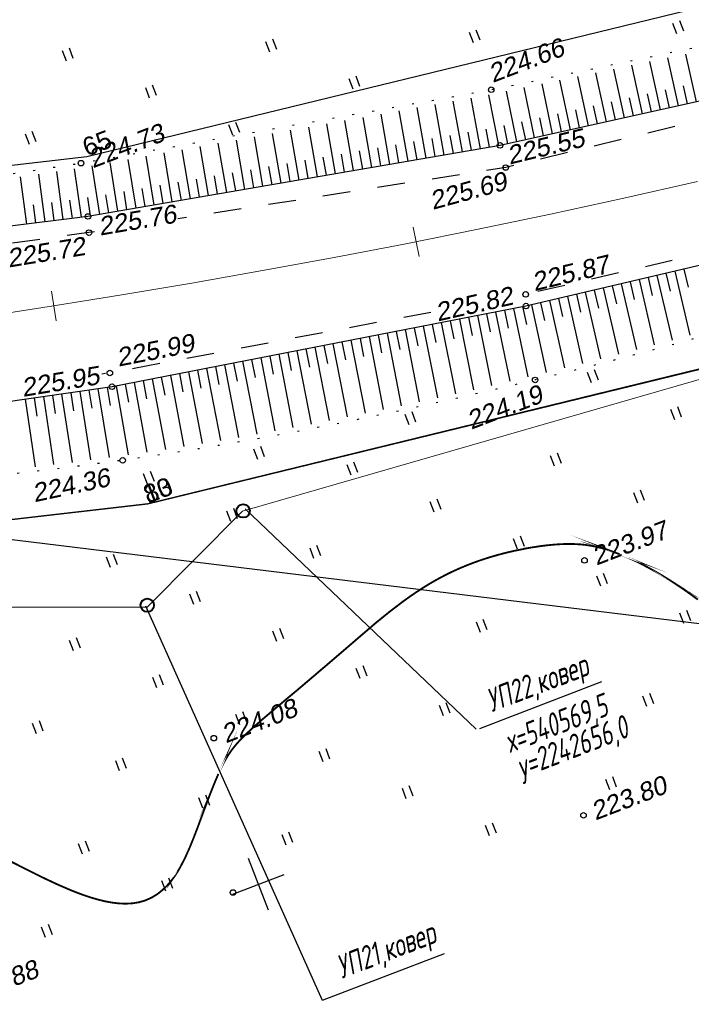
# Model space of a CAD drawing. Header units: millimetres. Extents: x -10 to 1169, y 1 to 1686.
# Tile 218 of 224: x 963 to 1000, y 1510 to 1564. Entities that reach past the tile are written whole.
import ezdxf
from ezdxf.enums import TextEntityAlignment as Align
from ezdxf.lldxf.tags import DXFTag

# ---------------------------------------------------------------- set-up
doc = ezdxf.new("R2010")
doc.units = ezdxf.units.MM
for name, pattern in [('ADOT1', [1, 0, -1]), ('AHIDDEN2', [3, 1.5, -1.5]), ('PHANTOM2', [1.25, 0.625, -0.125, 0.125, -0.125, 0.125, -0.125])]:
    doc.linetypes.add(name, pattern=pattern)
for name, color, linetype in [('CONTURS', 7, 'Continuous'), ('COORDS', 7, 'Continuous'), ('GPR_PICK', 7, 'Continuous'), ('IZOLINES', 32, 'Continuous'), ('PDIGIT', 170, 'Continuous'), ('PICKETS', 7, 'Continuous'), ('ОБЪЕКТЫ_АВТОДОРОГ', 7, 'Continuous'), ('УЧАСТКИ', 7, 'Continuous')]:
    doc.layers.add(name, color=color, linetype=linetype)
doc.layers.add('СВЯЗЬ', color=170, linetype='Связь', lineweight=30)
doc.styles.add('GPR', font='isocpeui.ttf', dxfattribs={"width": 0.8})
doc.styles.get("Standard").update_dxf_attribs({"font": 'arial.ttf'})
tags = doc.linetypes.add('газ', pattern='A,42.7,-5.08,["Г",Standard,S=2.54,R=0,X=-2.54,Y=-1.27],-3.81', length=51.59).pattern_tags.tags
tags[6] = DXFTag(74, 10)
doc.linetypes.add('Связь', pattern='A,12.5,[130,ltypeshp.shx,S=1,R=-30,X=0,Y=0.9],1,[130,ltypeshp.shx,S=1,R=-30,X=0,Y=0.9],1,[130,ltypeshp.shx,S=1,R=-30,X=0,Y=0.9],4.5', length=19)

# ---------------------------------------------------------------- blocks, each defined once
blk = doc.blocks.new('401')
at = {"layer": 'CONTURS'}
for p, q in [((0, 0), (0, 1.2)), ((0.8, 0), (0.8, 1.2))]:
    blk.add_line(p, q, dxfattribs=at)
blk = doc.blocks.new('пкк')
at = {"layer": 'ОБЪЕКТЫ_АВТОДОРОГ', "lineweight": 15, "ltscale": 200}
blk.add_line((-0.0110175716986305, -0.8223418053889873), (-0.0083168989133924, 0.8046021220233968), dxfattribs=at)

msp = doc.modelspace()

# ---------------------------------------------------------------- linework, layer by layer
at = {"linetype": 'Continuous', "lineweight": 40}
for centre in [(975.3434551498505, 1537.256706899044), (970.1390445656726, 1532.132913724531)]:
    msp.add_circle(centre, 0.3621330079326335, dxfattribs=at)
at = {"layer": 'CONTURS', "lineweight": -2}
for p, q in [((998.9992569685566, 1559.270683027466), (998.4215087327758, 1561.881609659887)), ((999.9755511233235, 1559.487130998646), (999.4001324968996, 1562.084718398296)), ((996.0703745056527, 1558.621339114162), (995.4872661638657, 1561.272619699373)), ((997.046668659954, 1558.837787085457), (996.4649203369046, 1561.475528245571)), ((998.0229628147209, 1559.054235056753), (997.4430614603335, 1561.67853735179)), ((994.1177861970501, 1558.188443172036), (993.5345922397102, 1560.867347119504)), ((995.0940803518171, 1558.404891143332), (994.5103610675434, 1561.069865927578)), ((991.1889037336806, 1557.539099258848), (990.6214459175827, 1560.262727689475)), ((992.1651978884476, 1557.755547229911), (991.5890568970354, 1560.463553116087)), ((993.1414920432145, 1557.971995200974), (992.560536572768, 1560.665182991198)), ((999.4874040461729, 1559.378907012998), (999.271238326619, 1560.355263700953)), ((988.2501033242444, 1556.93971967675), (987.7386771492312, 1559.697027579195)), ((989.2355659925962, 1557.109611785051), (988.7056076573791, 1559.869985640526)), ((990.2126095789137, 1557.322651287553), (989.6596417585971, 1560.063114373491)), ((996.5585215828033, 1558.72956309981), (996.3434358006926, 1559.706158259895)), ((997.5348157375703, 1558.946011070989), (997.3192459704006, 1559.922499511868)), ((998.5111098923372, 1559.162459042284), (998.2951987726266, 1560.138872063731)), ((985.2937153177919, 1556.430043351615), (984.8101460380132, 1559.173233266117)), ((986.2791779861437, 1556.599935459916), (985.7893492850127, 1559.348370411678)), ((987.2646406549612, 1556.769827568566), (986.765962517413, 1559.523045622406)), ((994.6059332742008, 1558.296667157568), (994.3925958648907, 1559.273645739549)), ((995.5822274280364, 1558.513115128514), (995.3678473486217, 1559.489865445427)), ((982.3373273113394, 1555.920367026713), (981.8643230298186, 1558.646353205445)), ((983.3227899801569, 1556.090259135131), (982.8471491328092, 1558.822138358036)), ((984.3082526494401, 1556.26015124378), (983.8292195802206, 1558.997788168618)), ((991.6770508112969, 1557.64732324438), (991.4710236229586, 1558.625869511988)), ((992.6533449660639, 1557.863771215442), (992.4438681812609, 1558.841584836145)), ((993.6296391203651, 1558.080219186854), (993.4178516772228, 1559.057534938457)), ((979.3809393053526, 1555.410690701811), (978.913551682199, 1558.118586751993)), ((980.3664019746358, 1555.580582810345), (979.8973705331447, 1558.294549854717)), ((981.3518646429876, 1555.750474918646), (980.8810035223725, 1558.470479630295)), ((988.7428346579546, 1557.024665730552), (988.5573730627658, 1558.007317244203)), ((989.7240877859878, 1557.216131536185), (989.5309295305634, 1558.197299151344)), ((990.70075665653, 1557.430875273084), (990.4998836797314, 1558.410492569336)), ((976.4245512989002, 1554.901014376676), (975.9618849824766, 1557.590659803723)), ((977.4100139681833, 1555.070906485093), (976.9457278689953, 1557.766627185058)), ((978.3954766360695, 1555.240798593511), (977.9296435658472, 1557.942607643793)), ((985.7864466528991, 1556.514989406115), (985.6119157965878, 1557.499641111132)), ((986.771909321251, 1556.684881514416), (986.5950666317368, 1557.669120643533)), ((987.7573719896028, 1556.854773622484), (987.5770715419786, 1557.838385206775)), ((973.4681632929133, 1554.391338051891), (973.0118756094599, 1557.063030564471)), ((974.4536259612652, 1554.561230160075), (973.9948151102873, 1557.238835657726)), ((975.439088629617, 1554.731122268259), (974.9782073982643, 1557.414722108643)), ((982.830058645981, 1556.00531308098), (982.6588136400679, 1556.990541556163)), ((983.8155213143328, 1556.175205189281), (983.6435763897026, 1557.160311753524)), ((984.8009839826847, 1556.345097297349), (984.6280007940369, 1557.33002207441)), ((970.5117752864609, 1553.881661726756), (970.068841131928, 1556.536656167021)), ((971.4972379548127, 1554.051553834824), (971.0484422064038, 1556.711860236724)), ((972.4827006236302, 1554.221445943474), (972.0296317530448, 1556.887350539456)), ((979.8736706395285, 1555.495636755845), (979.7034786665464, 1556.481047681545)), ((980.8591333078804, 1555.665528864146), (980.6886979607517, 1556.650897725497)), ((981.8445959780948, 1555.835420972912), (981.6738279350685, 1556.820732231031)), ((967.5553872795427, 1553.371985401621), (967.1497395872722, 1556.014612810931)), ((968.5408499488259, 1553.541877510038), (968.117995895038, 1556.187758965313)), ((969.526312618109, 1553.711769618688), (969.0916270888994, 1556.361883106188)), ((976.9172826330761, 1554.98596043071), (976.7476527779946, 1555.971468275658)), ((977.9027453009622, 1555.155852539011), (977.7329251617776, 1556.141327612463)), ((978.8882079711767, 1555.325744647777), (978.7182103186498, 1556.311189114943)), ((963.5902871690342, 1552.847388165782), (963.2558499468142, 1555.410860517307)), ((964.5826175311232, 1552.971002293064), (964.2375529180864, 1555.558994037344)), ((965.5749478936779, 1553.094616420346), (965.2155240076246, 1555.706561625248)), ((966.5672782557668, 1553.218230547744), (966.1879369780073, 1555.853290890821)), ((973.9608946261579, 1554.476284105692), (973.7922752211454, 1555.461965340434)), ((974.9463572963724, 1554.646176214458), (974.7772812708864, 1555.631779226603)), ((975.9318199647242, 1554.816068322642), (975.7624250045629, 1555.801616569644)), ((971.0045066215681, 1553.966607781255), (970.8390522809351, 1554.952825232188)), ((971.9899692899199, 1554.136499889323), (971.8230199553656, 1555.122465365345)), ((972.9754319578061, 1554.306391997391), (972.8074837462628, 1555.292187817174)), ((967.0613327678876, 1553.295107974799), (966.9142139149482, 1554.284226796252)), ((968.04811861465, 1553.45693145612), (967.8933456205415, 1554.444881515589)), ((969.0335812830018, 1553.626823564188), (968.8737408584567, 1554.613966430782)), ((970.0190439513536, 1553.796715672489), (969.8558329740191, 1554.783306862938)), ((964.0864523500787, 1552.909195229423), (963.9556804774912, 1553.900607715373)), ((965.078782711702, 1553.032809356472), (964.9445290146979, 1554.023756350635)), ((966.071113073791, 1553.156423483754), (965.9316907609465, 1554.146656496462)), ((997.8363932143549, 1550.057359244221), (998.6552037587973, 1546.543805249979)), ((998.3232384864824, 1550.171296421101), (998.5503482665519, 1549.197427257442)), ((998.8100837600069, 1550.285233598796), (999.6211905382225, 1546.809541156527)), ((999.2969290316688, 1550.399170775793), (999.5242878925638, 1549.425359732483)), ((995.4021668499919, 1549.487673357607), (995.627530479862, 1548.513398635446)), ((995.8890121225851, 1549.601610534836), (996.7180839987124, 1546.025697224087)), ((996.3758573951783, 1549.715547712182), (996.6020443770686, 1548.741463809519)), ((996.8627026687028, 1549.829484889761), (997.6875430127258, 1546.282754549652)), ((997.3495479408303, 1549.943422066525), (997.5762870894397, 1548.969466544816)), ((992.9679404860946, 1548.917987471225), (993.7951297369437, 1545.271089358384)), ((993.4547857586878, 1549.031924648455), (993.6770839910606, 1548.056945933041)), ((993.941631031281, 1549.145861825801), (994.7725199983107, 1545.520587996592)), ((994.4284763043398, 1549.259799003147), (994.6526113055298, 1548.285240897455)), ((994.915321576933, 1549.373736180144), (995.747149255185, 1545.769376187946)), ((991.0205593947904, 1548.46223876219), (991.822283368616, 1544.784113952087)), ((991.5074046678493, 1548.576175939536), (991.7228399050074, 1547.599657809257)), ((991.9942499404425, 1548.690113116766), (992.8121069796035, 1545.027051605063)), ((992.4810952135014, 1548.804050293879), (992.7006462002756, 1547.828449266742)), ((988.0782405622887, 1547.877013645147), (988.844627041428, 1544.073733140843)), ((988.5690095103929, 1547.972647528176), (988.7681454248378, 1546.992675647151)), ((989.0597784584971, 1548.068281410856), (989.8306379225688, 1544.306589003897)), ((989.5505474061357, 1548.163915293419), (989.7537238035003, 1547.184773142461)), ((990.0413163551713, 1548.259549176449), (990.8225172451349, 1544.541594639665)), ((990.530937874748, 1548.360893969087), (990.7402205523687, 1547.383038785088)), ((985.1336268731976, 1547.303210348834), (985.9006029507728, 1543.405465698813)), ((985.6243958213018, 1547.398844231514), (985.8179328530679, 1546.417751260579)), ((986.1151647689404, 1547.494478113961), (986.880711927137, 1543.623436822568)), ((986.605933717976, 1547.590111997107), (986.800638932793, 1546.609250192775)), ((987.0967026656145, 1547.685745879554), (987.86132774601, 1543.84827509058)), ((987.5874716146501, 1547.781379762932), (987.783940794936, 1546.800869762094)), ((982.6797821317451, 1546.825040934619), (982.8716663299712, 1545.843623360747)), ((983.1705510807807, 1546.920674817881), (983.9421274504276, 1542.9774414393)), ((983.6613200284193, 1547.016308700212), (983.8535588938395, 1546.034960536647)), ((984.1520889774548, 1547.111942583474), (984.9214294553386, 1543.18904587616)), ((984.6428579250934, 1547.207576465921), (984.8356176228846, 1546.2263304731)), ((979.7351684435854, 1546.251237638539), (979.9264603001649, 1545.269704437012)), ((980.225937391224, 1546.346871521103), (981.0021518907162, 1542.365651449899)), ((980.7167063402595, 1546.442505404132), (980.9081542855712, 1545.461002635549)), ((981.2074752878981, 1546.538139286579), (981.9829273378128, 1542.564377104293)), ((981.6982442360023, 1546.633773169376), (981.8898790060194, 1545.65230686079)), ((982.1890131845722, 1546.729407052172), (982.9626089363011, 1542.769649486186)), ((977.2813237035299, 1545.77306822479), (978.0560999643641, 1541.78855802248)), ((977.7720926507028, 1545.868702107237), (977.963059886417, 1544.887105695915)), ((978.262861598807, 1545.964335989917), (979.0388506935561, 1541.977710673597)), ((978.7536305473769, 1546.059969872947), (978.9447707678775, 1545.078407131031)), ((979.2443994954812, 1546.15560375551), (980.0214427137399, 1542.166939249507)), ((974.3367100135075, 1545.199264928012), (975.0991898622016, 1541.252990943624)), ((974.8274789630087, 1545.294898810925), (975.017456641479, 1544.313110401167)), ((975.3182479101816, 1545.390532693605), (976.0862258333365, 1541.42753174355)), ((975.8090168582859, 1545.486166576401), (975.999448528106, 1544.504466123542)), ((976.2997858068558, 1545.581800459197), (977.0716761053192, 1541.606577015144)), ((976.7905547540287, 1545.677434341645), (976.9812985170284, 1544.695794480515)), ((971.8828652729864, 1544.721095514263), (972.0696325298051, 1543.738691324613)), ((972.3736342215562, 1544.816729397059), (973.1186742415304, 1540.917582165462)), ((972.8644031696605, 1544.912363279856), (973.0526953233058, 1543.930250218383)), ((973.355172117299, 1545.007997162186), (974.1098916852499, 1541.084548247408)), ((973.8459410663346, 1545.103631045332), (974.035244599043, 1544.121712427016)), ((968.938251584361, 1544.147292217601), (969.1138832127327, 1543.16283626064)), ((969.4290205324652, 1544.242926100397), (970.1176403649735, 1540.454274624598)), ((969.9197894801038, 1544.338559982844), (970.1007473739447, 1543.355069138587)), ((970.4105584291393, 1544.43419386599), (971.1241280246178, 1540.602064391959)), ((970.9013273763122, 1544.52982774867), (971.0857860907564, 1543.546987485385)), ((971.3920963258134, 1544.625461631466), (972.123185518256, 1540.760102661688)), ((965.4799042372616, 1543.612082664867), (966.0498013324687, 1539.899608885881)), ((965.9747780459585, 1543.683496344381), (966.1287020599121, 1542.695413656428)), ((966.4696518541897, 1543.754910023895), (967.0581904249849, 1540.031050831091)), ((966.9645256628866, 1543.826323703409), (967.1239135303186, 1542.839107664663)), ((967.4593994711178, 1543.897737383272), (968.0745941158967, 1540.165917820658)), ((967.9534410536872, 1543.974697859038), (968.1209794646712, 1542.988832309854)), ((968.4474826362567, 1544.051658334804), (969.1028979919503, 1540.306681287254)), ((963.5004090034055, 1543.326427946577), (964.0449496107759, 1539.658312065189)), ((963.9952828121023, 1543.397841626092), (964.1431091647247, 1542.408828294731)), ((964.4901566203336, 1543.469255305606), (965.0454998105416, 1539.778739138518)), ((964.9850304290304, 1543.540668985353), (965.135302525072, 1542.552024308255))]:
    msp.add_line(p, q, dxfattribs=at)
at = {"layer": 'CONTURS', "color": 1, "linetype": 'газ', "lineweight": 15}
for p, q in [((1010.130885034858, 1547.297181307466), (975.3209898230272, 1537.242609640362)), ((975.3209898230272, 1537.242609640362), (970.133321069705, 1532.038074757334)), ((970.133321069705, 1532.038074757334), (928.7665308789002, 1532.006728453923))]:
    msp.add_line(p, q, dxfattribs=at)
at = {"layer": 'CONTURS', "color": 0, "lineweight": -2}
for p, q in [((975.4586084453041, 1537.373145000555), (988.018088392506, 1525.394409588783)), ((970.0471678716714, 1532.100663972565), (979.6474142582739, 1510.678463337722)), ((988.2043161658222, 1525.442192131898), (994.8386254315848, 1527.988864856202)), ((979.6568432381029, 1510.671876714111), (986.2911525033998, 1513.218549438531))]:
    msp.add_line(p, q, dxfattribs=at)
at = {"layer": 'CONTURS', "linetype": 'ADOT1', "flags": 128}
for points in [[(943.2758242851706, 1552.648495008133), (966.5327917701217, 1556.158157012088), (988.8275772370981, 1560.145747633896), (1011.578531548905, 1564.867582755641), (1033.118991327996, 1570.77003127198)], [(1014.524875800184, 1551.139654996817), (1012.217470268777, 1550.365096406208), (1009.904778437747, 1549.612386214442), (1007.586800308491, 1548.881524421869), (1005.263535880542, 1548.172511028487), (1002.934985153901, 1547.48534603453), (1000.601148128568, 1546.820029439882), (998.2620248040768, 1546.176561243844), (995.9176151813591, 1545.554941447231), (993.5679192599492, 1544.955170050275), (991.2129370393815, 1544.377247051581), (988.992524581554, 1543.851245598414), (986.7664987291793, 1543.340880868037), (984.535261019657, 1542.847734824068), (982.2992129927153, 1542.373389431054), (980.0587561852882, 1541.919426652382), (977.8142921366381, 1541.487428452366), (975.5662223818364, 1541.078976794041), (973.3149484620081, 1540.695653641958), (971.0608719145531, 1540.339040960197), (968.804394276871, 1540.010720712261), (966.280510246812, 1539.67570888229), (963.7524610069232, 1539.371394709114), (961.220246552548, 1539.09777819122), (958.6838668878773, 1538.854859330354), (956.1433220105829, 1538.642638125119), (953.5986119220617, 1538.461114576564), (951.0497366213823, 1538.310288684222), (948.4966961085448, 1538.190160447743), (945.9394903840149, 1538.100729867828), (943.3781194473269, 1538.041996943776)]]:
    msp.add_lwpolyline(points, dxfattribs=at)
at = {"layer": 'CONTURS', "linetype": 'Continuous'}
msp.add_lwpolyline([(1033.815275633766, 1568.370158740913), (1012.050685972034, 1562.16423238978), (989.308065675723, 1557.122110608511), (966.9142132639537, 1553.261448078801), (943.0415394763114, 1550.287640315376)], dxfattribs=at)
at = {"layer": 'CONTURS', "linetype": 'AHIDDEN2', "flags": 128}
for points in [[(1007.544502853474, 1560.274807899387), (989.6171480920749, 1555.917892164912), (971.797645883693, 1553.136997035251)], [(1013.277814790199, 1554.260000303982), (990.7037162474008, 1549.024422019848), (990.1938616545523, 1548.928075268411)], [(967.2763671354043, 1552.431410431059), (966.9674851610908, 1552.383206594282), (942.6264774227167, 1548.990850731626)], [(985.5506677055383, 1548.050655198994), (968.1041157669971, 1544.753796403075), (967.663999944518, 1544.699231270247)]]:
    msp.add_lwpolyline(points, dxfattribs=at)
at = {"layer": 'CONTURS', "linetype": 'Continuous', "flags": 128}
msp.add_lwpolyline([(1013.41544194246, 1553.703348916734), (990.7175173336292, 1548.391317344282), (968.2233111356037, 1544.007975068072), (943.3312832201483, 1540.415884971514)], dxfattribs=at)
at = {"layer": 'COORDS', "lineweight": -2}
for p, q in [((976.72211957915, 1515.569825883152), (975.6470157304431, 1518.370567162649)), ((974.7841970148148, 1516.432644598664), (977.5849382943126, 1517.507748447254))]:
    msp.add_line(p, q, dxfattribs=at)
at = {"layer": 'IZOLINES', "const_width": 0.1000000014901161}
msp.add_lwpolyline([(962.5526753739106, 1518.297288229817), (963.9162463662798, 1517.606845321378), (964.6021598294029, 1517.270025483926), (965.2944949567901, 1516.946959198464), (965.9959850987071, 1516.645074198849), (966.3510759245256, 1516.504850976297), (966.7095140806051, 1516.37370657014), (967.0715903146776, 1516.253408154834), (967.4375421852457, 1516.146173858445), (967.8074794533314, 1516.054811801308), (968.1812522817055, 1515.982915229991), (968.5582064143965, 1515.935054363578), (968.9367752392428, 1515.916841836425), (969.3139310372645, 1515.934605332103), (969.6847595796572, 1515.994314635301), (970.0427484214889, 1516.099752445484), (970.3811876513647, 1516.250861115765), (970.6950113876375, 1516.443631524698), (970.9817890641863, 1516.671648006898), (971.2414867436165, 1516.927990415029), (971.4772884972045, 1517.208520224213), (971.4740496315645, 1517.201951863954), (971.6404187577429, 1517.432941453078), (971.795206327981, 1517.671508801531), (971.9387492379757, 1517.916768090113), (972.1979562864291, 1518.421413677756), (972.4300191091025, 1518.93862131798), (972.6445242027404, 1519.463176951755), (972.8485931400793, 1519.991825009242), (973.2442562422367, 1521.053822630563), (973.6217387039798, 1522.050416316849), (973.8113989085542, 1522.523206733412), (974.0022033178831, 1522.968308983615), (973.9979574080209, 1522.957997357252), (974.0966598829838, 1523.174675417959), (974.2002732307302, 1523.388992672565), (974.30956344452, 1523.600383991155), (974.4257440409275, 1523.807934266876), (974.5500367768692, 1524.010538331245), (974.6833374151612, 1524.207089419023), (974.8257999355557, 1524.396848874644), (974.9258610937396, 1524.519914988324), (975.031823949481, 1524.642905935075), (975.0326814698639, 1524.643873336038), (975.0326818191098, 1524.64387373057), (975.0326825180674, 1524.643874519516), (975.0326839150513, 1524.643876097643), (975.0326867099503, 1524.643879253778), (975.0332610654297, 1524.643752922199), (975.2055522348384, 1524.831880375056), (975.3840951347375, 1525.013974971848), (975.5670798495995, 1525.191538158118), (975.9422141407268, 1525.53670652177), (976.3251806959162, 1525.873070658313), (977.0313407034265, 1526.472975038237), (977.0549391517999, 1526.492778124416), (977.0549695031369, 1526.492803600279), (977.0536512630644, 1526.492171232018), (978.4433859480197, 1527.65573262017), (979.8234091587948, 1528.830683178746), (982.5749040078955, 1531.190431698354), (983.2784557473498, 1531.76095362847), (983.9975903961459, 1532.311116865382), (984.3646610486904, 1532.575979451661), (984.737484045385, 1532.832518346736), (985.1165052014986, 1533.079599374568), (985.5020312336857, 1533.316145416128), (985.8942032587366, 1533.541195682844), (986.2929836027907, 1533.753965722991), (986.6981602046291, 1533.953897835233), (987.109369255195, 1534.140691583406), (987.5261326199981, 1534.314306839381), (987.9479033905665, 1534.474936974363), (988.3741118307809, 1534.622955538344), (988.804205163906, 1534.758843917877), (989.2376772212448, 1534.883108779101), (989.6740866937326, 1534.996196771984), (990.1130645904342, 1535.098410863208), (990.785577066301, 1535.233221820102), (990.8160976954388, 1535.238710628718), (990.8161690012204, 1535.238723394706), (990.8163116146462, 1535.238748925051), (990.8137976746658, 1535.239237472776), (991.506689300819, 1535.347819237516), (991.854611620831, 1535.391072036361), (992.2034135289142, 1535.425626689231), (992.5529325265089, 1535.45032819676), (992.9029095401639, 1535.46364380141), (993.2529151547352, 1535.463569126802), (993.6526668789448, 1535.443837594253), (993.656655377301, 1535.443516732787), (993.6566575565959, 1535.443516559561), (993.6566619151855, 1535.443516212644), (993.6566706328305, 1535.443515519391), (993.6563756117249, 1535.444547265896), (993.9570165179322, 1535.412290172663), (994.2555423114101, 1535.366079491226), (994.5113478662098, 1535.314426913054), (994.7523518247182, 1535.256152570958), (994.7494655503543, 1535.257233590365), (995.047279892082, 1535.173196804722), (995.3418065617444, 1535.078721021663), (995.8041511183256, 1534.909407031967), (995.7856665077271, 1534.916244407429), (996.1926821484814, 1534.749182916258), (996.5935273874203, 1534.568220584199), (996.9886223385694, 1534.375333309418), (997.3782071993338, 1534.171788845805), (997.7624818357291, 1533.958586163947), (998.1416082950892, 1533.736523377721), (998.5157127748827, 1533.506243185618), (998.9087483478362, 1533.25251733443), (998.8919324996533, 1533.261915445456), (999.2866398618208, 1532.997202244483), (999.6748714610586, 1532.723208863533), (1000.057403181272, 1532.441432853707)], dxfattribs=at)
at = {"layer": 'PICKETS', "color": 7, "lineweight": -2}
for centre in [(988.8275772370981, 1560.145747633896), (989.308065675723, 1557.122110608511), (966.5327917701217, 1556.158157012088), (989.6171480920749, 1555.917892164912), (966.9142132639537, 1553.261448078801), (966.9674851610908, 1552.383206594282), (990.7037162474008, 1549.024422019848), (990.7175173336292, 1548.391317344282), (968.1041157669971, 1544.753796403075), (968.2233111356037, 1544.007975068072), (991.2129370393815, 1544.377247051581), (968.804394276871, 1540.010720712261), (993.8952709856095, 1534.571195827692), (973.7558154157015, 1524.910179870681), (993.8434128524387, 1520.720665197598), (974.7958883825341, 1516.524966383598)]:
    msp.add_circle(centre, 0.15, dxfattribs=at)
at = {"layer": 'ОБЪЕКТЫ_АВТОДОРОГ', "color": 0, "linetype": 'PHANTOM2', "lineweight": 15, "ltscale": 200}
msp.add_lwpolyline([(961.4411010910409, 1547.834297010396), (965.0448667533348, 1548.396499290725), (968.7559877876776, 1548.998403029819), (972.55015129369, 1549.638777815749), (976.4030443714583, 1550.316393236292), (980.2903541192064, 1551.030018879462), (984.1930001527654, 1551.778910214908), (988.11283215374, 1552.564266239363), (992.056932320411, 1553.387771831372), (996.0323828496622, 1554.251111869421), (1000.04626594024, 1555.155971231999)], dxfattribs=at)
at = {"layer": 'СВЯЗЬ', "color": 5, "linetype": 'Связь', "lineweight": 30}
msp.add_lwpolyline([(1140.179382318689, 1586.199754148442), (1135.189643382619, 1584.48787438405), (1078.159897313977, 1548.525693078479), (1066.453943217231, 1542.911715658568), (1027.162926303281, 1530.909758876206), (1015.713752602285, 1529.221699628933), (957.2967789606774, 1536.353572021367), (952.1666802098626, 1534.784508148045), (950.0980916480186, 1528.67341911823), (940.4998394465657, 1526.030786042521), (934.4595619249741, 1528.921166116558), (931.8945113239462, 1534.041267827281), (898.0297614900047, 1533.250803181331), (861.2740868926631, 1538.816658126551), (824.7460605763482, 1550.10762570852), (804.7234687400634, 1554.371550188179), (788.0329882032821, 1555.345067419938), (752.037041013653, 1551.688873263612), (619.1411896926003, 1544.959815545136), (587.6935546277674, 1543.134910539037), (552.0343895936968, 1543.134910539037)], dxfattribs=at)
at = {"layer": 'УЧАСТКИ', "color": 6, "linetype": 'Continuous', "lineweight": -2}
for p, q in [((1059.841566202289, 1579.139438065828), (966.8576068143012, 1556.503497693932)), ((970.1651004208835, 1537.646311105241), (1065.276025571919, 1560.852353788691)), ((966.8576068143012, 1556.503497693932), (922.4937865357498, 1551.417089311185)), ((1006.969219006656, 1546.632592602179), (970.1651004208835, 1537.646311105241)), ((970.1651004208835, 1537.646311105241), (922.4991210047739, 1532.149238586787)), ((922.4991210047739, 1532.149238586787), (970.1651004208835, 1537.646311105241))]:
    msp.add_line(p, q, dxfattribs=at)

# ---------------------------------------------------------------- block references
at = {"layer": 'CONTURS', "lineweight": -2, "xscale": 0.5, "yscale": 0.5, "zscale": 0.5, "rotation": 21}
for p in [(987.8587541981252, 1562.689150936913), (998.9156364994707, 1563.184482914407), (976.8018718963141, 1562.193818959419), (965.744989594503, 1561.698486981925), (981.3236912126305, 1560.180575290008), (970.2668089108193, 1559.685243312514), (974.7886282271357, 1557.671999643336), (963.7317459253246, 1557.176667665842), (994.280694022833, 1544.219844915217), (984.366415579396, 1541.943663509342), (998.8025133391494, 1542.206601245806), (976.1416731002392, 1540.049959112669), (992.2674503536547, 1539.698025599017), (981.2105680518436, 1539.202693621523), (970.1536857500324, 1538.707361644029), (996.7892696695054, 1537.684781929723), (985.73238736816, 1537.189449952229), (974.6755050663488, 1536.694117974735), (990.2542066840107, 1535.176206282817), (979.1973243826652, 1534.68087430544), (968.1404420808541, 1534.185542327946), (994.7760260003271, 1533.162962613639), (972.6622613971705, 1532.172298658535), (999.2978453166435, 1531.149718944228), (988.2409630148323, 1530.654386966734), (977.1840807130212, 1530.15905498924), (966.1271984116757, 1529.663723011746), (981.7059000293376, 1528.145811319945), (970.6490177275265, 1527.650479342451), (997.2846016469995, 1526.627899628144), (986.227719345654, 1526.13256765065), (975.1708370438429, 1525.637235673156), (964.1139547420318, 1525.141903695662), (979.6926563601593, 1523.623992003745), (968.6357740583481, 1523.128660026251), (995.2713579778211, 1522.106080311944), (984.21447567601, 1521.61074833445), (973.1575933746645, 1521.115416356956), (988.7362949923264, 1519.597504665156), (977.6794126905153, 1519.102172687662), (966.6225303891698, 1518.606840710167), (971.1443497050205, 1516.593597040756), (964.6092867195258, 1514.085021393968)]:
    msp.add_blockref('401', p, dxfattribs=at)
at = {"layer": 'ОБЪЕКТЫ_АВТОДОРОГ', "color": 0, "linetype": 'PHANTOM2', "lineweight": 15}
for p, rotation in [((984.7559482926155, 1551.891699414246), 11.32946190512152), ((965.0643346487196, 1548.399656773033), 9.212535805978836)]:
    msp.add_blockref('пкк', p, dxfattribs=dict(at, rotation=rotation))

# ---------------------------------------------------------------- texts
at = {"layer": 'GPR_PICK', "style": 'GPR', "width": 0.7000000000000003}
for s, p in [('УП22,ковер', (991.5473115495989, 1527.344568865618)), ('х=540569,5', (992.5704248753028, 1525.138572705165)), ('у=2242656,0', (993.4351179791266, 1523.869007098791)), ('УП21,ковер', (983.3275344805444, 1512.83434664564))]:
    msp.add_text(s, height=1.25, rotation=20.99999999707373, dxfattribs=at).set_placement(p, align=Align.CENTER)
at = {"layer": 'PDIGIT', "color": 7, "lineweight": -2}
for s, height, rotation, oblique, p in [('224.66', 1, 20.99999999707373, 10, (988.9120282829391, 1560.511854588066)), ('224.73', 1, 20.99999999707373, 10, (967.1787659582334, 1555.870550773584)), ('225.55', 1.000000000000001, 13.58043720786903, 9.999999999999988, (989.8249592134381, 1556.076221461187)), ('225.69', 0.9999999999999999, 15.2671659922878, 10, (985.6480390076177, 1553.616848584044)), ('225.76', 1.000000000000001, 9.66041164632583, 9.999999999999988, (967.5665389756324, 1552.216736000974)), ('225.72', 1, 9.311488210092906, 10, (962.606573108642, 1550.483505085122)), ('225.87', 1.000000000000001, 13.72928828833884, 9.999999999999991, (991.174009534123, 1549.195046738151)), ('225.82', 1, 12.67466649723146, 9.999999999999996, (985.9194010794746, 1547.55062069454)), ('225.99', 1.000000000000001, 11.05374711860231, 9.999999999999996, (968.5698350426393, 1545.098589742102)), ('225.95', 0.9999999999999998, 9.424127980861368, 9.99999999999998, (963.3836697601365, 1543.454987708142)), ('224.19', 1, 20.99999999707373, 10, (987.7391133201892, 1541.666943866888)), ('224.36', 1.000000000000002, 12.15189383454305, 10, (964.0023859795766, 1537.726027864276)), ('223.97', 1, 20.99999999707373, 10, (994.5412451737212, 1534.283589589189)), ('224.08', 1, 20.99999999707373, 10, (974.4017896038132, 1524.622573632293)), ('223.80', 1, 20.99999999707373, 10, (994.4893870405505, 1520.433058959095)), ('223.88', 1, 20.99999999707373, 10, (960.3373142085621, 1510.428555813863))]:
    msp.add_text(s, height=height, rotation=rotation, dxfattribs=dict(at, oblique=oblique)).set_placement(p)
at = {"layer": 'УЧАСТКИ', "color": 6, "lineweight": -2}
for s, p in [('65', (966.8576068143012, 1556.503497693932)), ('80', (970.1651004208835, 1537.646311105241)), ('13', (970.1651004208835, 1537.646311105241))]:
    msp.add_text(s, height=1, rotation=20.99999999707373, dxfattribs=at).set_placement(p)

doc.saveas('drawing.dxf')
